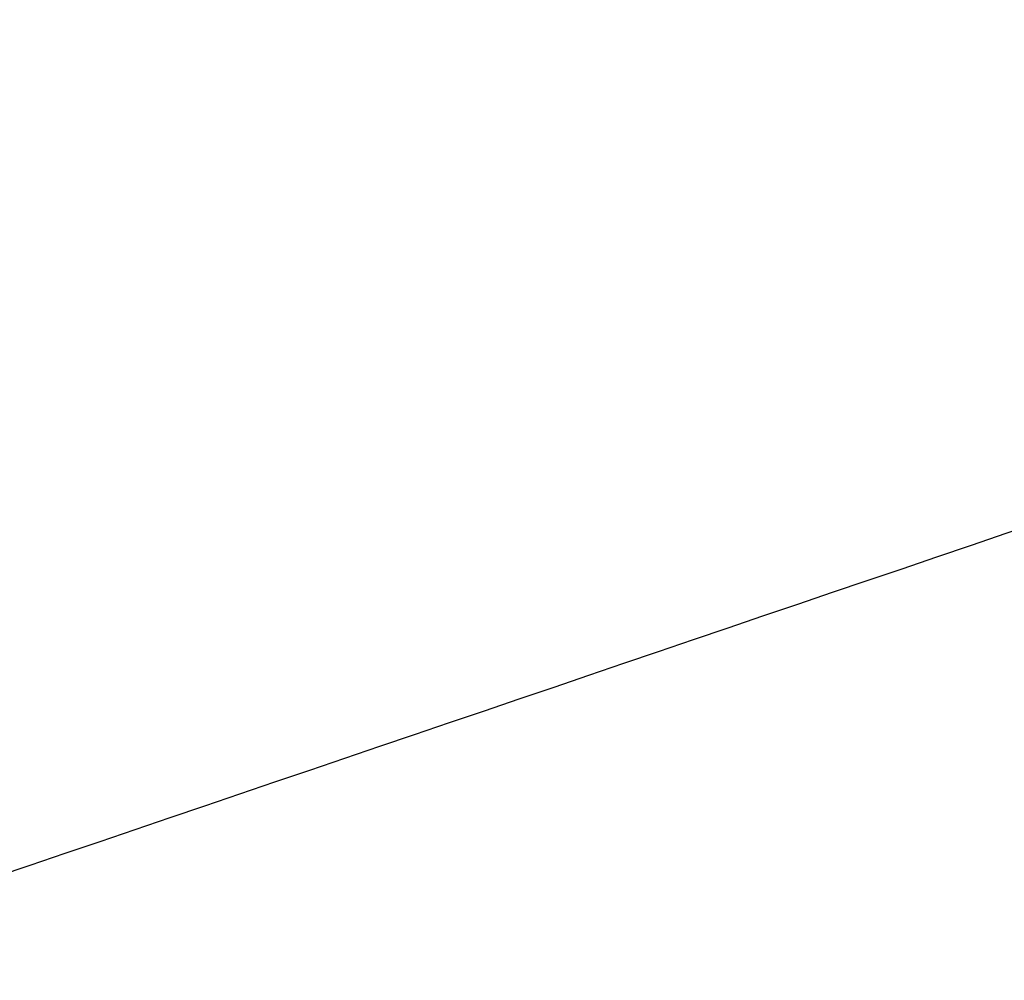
# Model space of a CAD drawing. Header units: millimetres. Extents: x 397 to 647, y -125 to 125.
# Tile 78 of 256: x 471.68 to 473.79, y -17.25 to -15.2. Entities that reach past the tile are written whole.
import ezdxf

# ---------------------------------------------------------------- set-up
doc = ezdxf.new("R2010")
doc.units = ezdxf.units.MM
doc.layers.add('Default', color=7, linetype='Continuous')

msp = doc.modelspace()

# ---------------------------------------------------------------- linework, layer by layer
at = {"layer": 'Default', "extrusion": (0, 0, -1)}
msp.add_circle((-521.7505, 0), 50, dxfattribs=at)
at = {"layer": 'Default'}
msp.add_open_spline([(429.9099, -31.2092, 120), (429.8757, -31.2208, 117.8526), (429.4928, -31.3509, 114.6912), (428.5564, -31.6691, 110.6341), (427.3757, -32.0703, 106.6141), (425.5809, -32.6802, 101.7525), (423.1933, -33.4916, 96.1204), (420.8162, -34.2994, 90.6927), (418.6848, -35.0236, 85.5232), (417.3002, -35.4942, 81.5177), (416.5203, -35.7592, 78.5734), (416.2486, -35.8515, 77.2039), (415.9061, -35.9679, 75.0611), (415.7117, -36.034, 72.1962), (416.1593, -35.8819, 68.0388), (417.3255, -35.4856, 63.8607), (419.2292, -34.8386, 59.5882), (421.8693, -33.9415, 55.2206), (425.2087, -32.8067, 50.7886), (429.182, -31.4565, 46.3261), (435.2164, -29.4059, 40.3681), (443.9194, -26.4485, 32.9499), (455.4882, -22.5172, 24.122), (466.7389, -18.694, 15.8451), (473.8424, -16.2801, 10.4528), (476.9474, -15.2249, 8)], degree=3, knots=[-0.156287, -0.156287, -0.156287, -0.156287, 5.391708, 8.259528, 11.127349, 16.862989, 22.598629, 28.334269, 34.06991, 39.80555, 42.67337, 45.54119, 45.54119, 52.045095, 58.549, 65.052905, 71.55681, 78.060716, 84.564621, 91.068526, 97.572431, 110.580241, 123.588051, 136.595861, 147.239569, 147.239569, 147.239569, 147.239569], dxfattribs=at)

doc.saveas('drawing.dxf')
